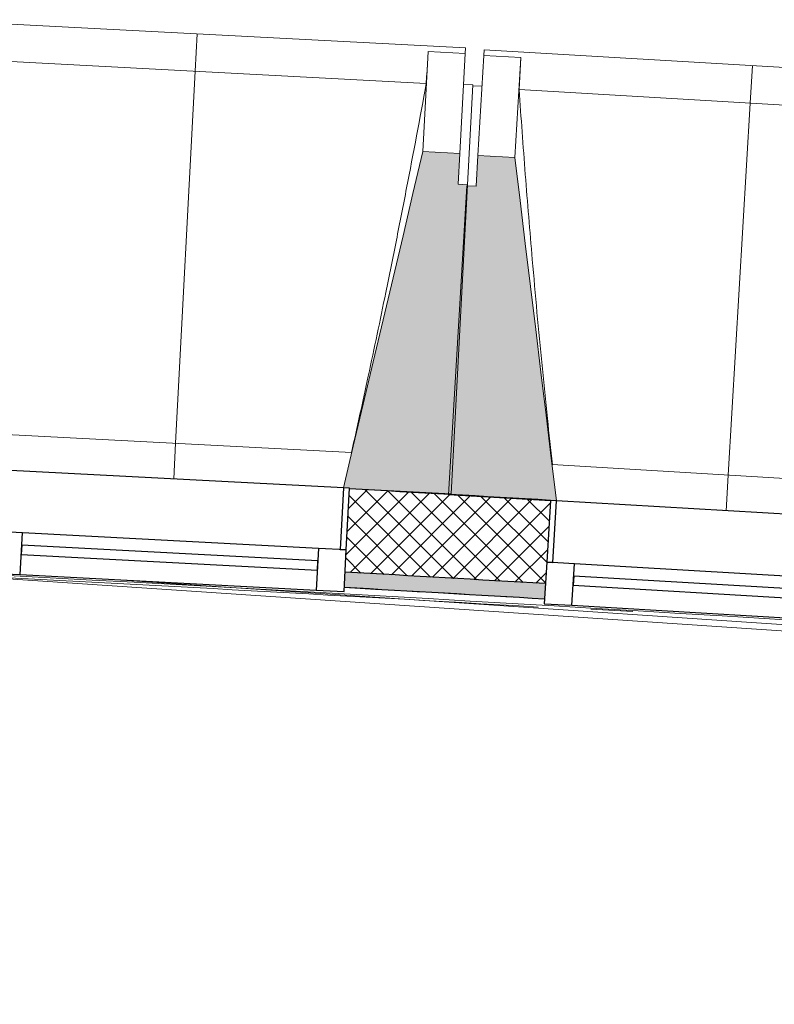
# Model space of a CAD drawing. Header units: millimetres. Extents: x -24070 to 30874, y -36590 to 4541.
# Tile 43 of 64: x -14137 to -12916, y -15150 to -13557. Entities that reach past the tile are written whole.
import ezdxf

# ---------------------------------------------------------------- set-up
doc = ezdxf.new("R2010")
doc.units = ezdxf.units.MM
for name, color, linetype, lineweight in [('A-FLOR-HRAL', 7, 'Continuous', 18), ('A-WALL', 7, 'Continuous', 25), ('A-WALL-PATT', 7, 'Continuous', 25), ('BATIEMENT', 7, 'Continuous', 18), ('BATIMENT', 7, 'Continuous', 25), ('FENETRES', 7, 'Continuous', 25), ('GEN', 7, 'Continuous', 18)]:
    doc.layers.add(name, color=color, linetype=linetype, lineweight=lineweight)
doc.layers.add('A-GLAZ', color=7, linetype='Continuous', lineweight=25, true_color=0x5c63b1)

# ---------------------------------------------------------------- blocks, each defined once
blk = doc.blocks.new('XXX_VIDE FENETRE - 550-377501-2021_015_1111_DCE_1_50_N0 FINI_PLB_EFS')
at = {"layer": 'A-GLAZ'}
for p, q in [((240, -120), (-240, -120)), ((-240, -120), (-240, -135)), ((240, -135), (240, -120)), ((-240, -135), (240, -135))]:
    blk.add_line(p, q, dxfattribs=at)
at = {"layer": 'FENETRES'}
for p, q in [((-285, 0), (-285, -100)), ((-275, 0), (-285, 0)), ((275, 0), (-275, 0)), ((-275, -100), (-275, 0)), ((285, 0), (275, 0)), ((275, 0), (275, -100)), ((285, -100), (285, 0)), ((-285, -100), (-275, -100)), ((-240, -100), (-285, -100)), ((-285, -100), (-285, -167.5)), ((-240, -167.5), (-240, -100)), ((240, -100), (-240, -100)), ((240, -100), (240, -167.5)), ((285, -100), (240, -100)), ((275, -100), (285, -100)), ((285, -167.5), (285, -100)), ((-285, -167.5), (-240, -167.5)), ((-240, -167.5), (240, -167.5)), ((240, -167.5), (285, -167.5))]:
    blk.add_line(p, q, dxfattribs=at)
blk = doc.blocks.new('Garde-corps - Garde-corps-505703-2021_015_1111_DCE_1_50_N0 FINI_PLB_EFS')
at = {"layer": 'A-FLOR-HRAL'}
for p, q in [((-14288.8, -14452.6), (-9946.8, -14744.5)), ((-14003.6, -14461.4), (-10204.3, -14716.8)), ((-13320.6, -14492.2), (-13287.6, -14494.1)), ((-13212.5, -14510.4), (-13144.8, -14514.5))]:
    blk.add_line(p, q, dxfattribs=at)
for radius, start, end in [(137273, 85.24477, 87.064083), (137269.6, 86.648438, 87.062717), (137283.1, 86.667186, 86.779999)]:
    blk.add_arc((-21322.9, -151541.9), radius, start, end, dxfattribs=at)
blk = doc.blocks.new('B02_ARC_rvt-1-2021_015_1111_DCE_1_50_N0 FINI_PLB_EFS')
at = {"layer": 'A-WALL-PATT', "lineweight": 18}
h = blk.add_hatch(dxfattribs=at)
h.set_pattern_fill('FP_1', color=256, style=0, pattern_type=2)
h.set_pattern_definition([(45, (0, 0), (-17.67767, 17.67767), []), (135, (0, 0), (-17.67767, -17.67767), [])])
h.paths.add_polyline_path([(-2612.4, -15514.6), (-2594.6, -15381.2), (-2906.6, -15338.2), (-2924.2, -15472), (-2739.1, -15497.2)])
h.paths.add_polyline_path([(-3489.2, -15396.8), (-3471.6, -15263), (-3794.6, -15221.1), (-3811.3, -15355), (-3493.4, -15396.3)])
h.paths.add_polyline_path([(-4376.8, -15283.5), (-4360.1, -15149.5), (-4683.3, -15109.7), (-4698.3, -15243.9), (-4380.8, -15283)])
h.paths.add_polyline_path([(-5264.3, -15176.1), (-5249.3, -15041.9), (-5572.8, -15004.2), (-5587.8, -15138.4), (-5268.1, -15175.6)])
h.paths.add_polyline_path([(-6154.1, -15074.2), (-6139.2, -14940), (-6462.9, -14904.4), (-6477, -15038.7), (-6157.7, -15073.8)])
h.paths.add_polyline_path([(-7043.8, -14978.3), (-7030.1, -14843.9), (-7353.6, -14810.5), (-7366.9, -14944.9), (-7047.2, -14977.9)])
h.paths.add_polyline_path([(-7934, -14888.1), (-7921.1, -14753.7), (-8245, -14722.6), (-8256.4, -14856.9), (-7937.2, -14887.8)])
h.paths.add_polyline_path([(-8824, -14803.8), (-8812.5, -14669.3), (-9136.9, -14640.1), (-9148.3, -14774.6), (-8826.9, -14803.6)])
h.paths.add_polyline_path([(-9716.2, -14725.2), (-9704.9, -14590.7), (-10029.3, -14563.6), (-10039.9, -14698.1), (-9718.9, -14725)])
h.paths.add_polyline_path([(-10608, -14652.5), (-10597.7, -14517.9), (-10922.2, -14492.9), (-10931.9, -14627.5), (-10610.6, -14652.3)])
h.paths.add_polyline_path([(-11500.3, -14585.6), (-11490.9, -14450.9), (-11815.5, -14428), (-11823.4, -14562.8), (-11502.7, -14585.4)])
h.paths.add_polyline_path([(-12392.2, -14524.5), (-12384.2, -14389.7), (-12709.2, -14368.9), (-12717.2, -14503.7), (-12394.2, -14524.4)])
h.paths.add_polyline_path([(-13286.1, -14469.2), (-13278.2, -14334.4), (-13603.3, -14315.7), (-13610.4, -14450.5), (-13288, -14469.1)])
h.paths.add_polyline_path([(-14179.6, -14419.7), (-14172.5, -14284.9), (-14497.7, -14268.3), (-14503.9, -14403.2), (-14181.3, -14419.6)])
h.paths.add_polyline_path([(-15073.3, -14376.1), (-15067.1, -14241.2), (-15392.5, -14226.8), (-15397.8, -14361.7), (-15074.8, -14376)])
h.paths.add_polyline_path([(-15967.3, -14338.3), (-15962, -14203.4), (-16287.4, -14191), (-16291.9, -14326), (-15968.6, -14338.2)])
h.paths.add_polyline_path([(-16861.5, -14306.3), (-16857.1, -14171.3), (-17182.6, -14161.1), (-17186.2, -14296.1), (-16862.6, -14306.2)])
h.paths.add_polyline_path([(-17755.9, -14280.1), (-17752.4, -14145.2), (-18078, -14137.1), (-18080.6, -14272.1), (-17756.8, -14280.1)])
h.paths.add_polyline_path([(-18650.5, -14259.8), (-18647.8, -14124.8), (-18973.4, -14118.9), (-18974.8, -14253.9), (-18651.1, -14259.8)])
h.paths.add_polyline_path([(-23343, -14248.6), (-23124.3, -14245.6), (-23126, -14110.6), (-23345.1, -14113.6), (-23343, -14247.7)])
h.paths.add_polyline_path([(-19545.2, -14245.3), (-19543.4, -14110.3), (-19869, -14106.5), (-19869.7, -14241.5), (-19545.6, -14245.3)])
h.paths.add_polyline_path([(-22554.3, -14239.3), (-22229.5, -14236.8), (-22230.4, -14101.8), (-22556, -14104.3), (-22554.3, -14237.9)])
h.paths.add_polyline_path([(-20439.9, -14236.6), (-20439, -14101.6), (-20764.7, -14099.9), (-20764.7, -14234.9), (-20440.2, -14236.6)])
h.paths.add_polyline_path([(-21659.5, -14234.2), (-21334.7, -14233.8), (-21334.7, -14098.8), (-21660.4, -14099.2), (-21659.5, -14233.9)])
at = {"layer": 'A-WALL-PATT', "true_color": 0xdadada}
h = blk.add_hatch(color=254, dxfattribs=at)
h.paths.add_polyline_path([(-2615.8, -15539.3), (-2612.4, -15514.6), (-2924.2, -15472), (-2927.5, -15496.8), (-2739.1, -15522.4)])
h.paths.add_polyline_path([(-3492.5, -15421.6), (-3489.2, -15396.8), (-3811.3, -15355), (-3814.4, -15379.8), (-3493.4, -15421.5)])
h.paths.add_polyline_path([(-4379.9, -15308.3), (-4376.8, -15283.5), (-4500.5, -15268.2), (-4503.4, -15293), (-4380.8, -15308.2)])
h.paths.add_polyline_path([(-4572.9, -15284.4), (-4570, -15259.6), (-4698.3, -15243.9), (-4701.1, -15268.7), (-4579.1, -15283.7)])
h.paths.add_polyline_path([(-5267, -15200.9), (-5264.3, -15176.1), (-5587.8, -15138.4), (-5590.5, -15163.2), (-5268.1, -15200.8)])
h.paths.add_polyline_path([(-6156.9, -15099.1), (-6154.1, -15074.2), (-6477, -15038.7), (-6479.6, -15063.6), (-6157.7, -15099)])
h.paths.add_polyline_path([(-7046.4, -15003.1), (-7043.8, -14978.3), (-7366.9, -14944.9), (-7369.3, -14969.7), (-7047.2, -15003)])
h.paths.add_polyline_path([(-7936.5, -14913), (-7934, -14888.1), (-8256.4, -14856.9), (-8258.5, -14881.8), (-7937.2, -14912.9)])
h.paths.add_polyline_path([(-8826.1, -14828.7), (-8824, -14803.8), (-9148.3, -14774.6), (-9150.4, -14799.5), (-8826.9, -14828.7)])
h.paths.add_polyline_path([(-9718.3, -14750.1), (-9716.2, -14725.2), (-9847.3, -14714.2), (-9849.8, -14739), (-9718.9, -14750.1)])
h.paths.add_polyline_path([(-9919.5, -14733.2), (-9917.1, -14708.3), (-10039.9, -14698.1), (-10041.8, -14723.1), (-9925.8, -14732.7)])
h.paths.add_polyline_path([(-10610, -14677.4), (-10608, -14652.5), (-10931.9, -14627.5), (-10933.7, -14652.5), (-10610.6, -14677.4)])
h.paths.add_polyline_path([(-11502.1, -14610.5), (-11500.3, -14585.6), (-11823.4, -14562.8), (-11824.9, -14587.7), (-11502.7, -14610.5)])
h.paths.add_polyline_path([(-12393.6, -14549.5), (-12392.2, -14524.5), (-12717.2, -14503.7), (-12718.6, -14528.7), (-12394.2, -14549.4)])
h.paths.add_polyline_path([(-13287.6, -14494.1), (-13286.1, -14469.2), (-13610.4, -14450.5), (-13611.7, -14475.5), (-13288, -14494.1)])
h.paths.add_polyline_path([(-14180.9, -14444.7), (-14179.6, -14419.7), (-14311.6, -14412.9), (-14313.7, -14437.8), (-14181.3, -14444.7)])
h.paths.add_polyline_path([(-14383.6, -14434.3), (-14381.6, -14409.3), (-14503.9, -14403.2), (-14505.1, -14428.2), (-14389.9, -14433.9)])
h.paths.add_polyline_path([(-15074.4, -14401), (-15073.3, -14376.1), (-15397.8, -14361.7), (-15398.8, -14386.7), (-15074.8, -14401)])
h.paths.add_polyline_path([(-15968.3, -14363.2), (-15967.3, -14338.3), (-16291.9, -14326), (-16292.7, -14351), (-15968.6, -14363.2)])
h.paths.add_polyline_path([(-16862.3, -14331.3), (-16861.5, -14306.3), (-17186.2, -14296.1), (-17186.8, -14321.1), (-16862.6, -14331.2)])
h.paths.add_polyline_path([(-17756.6, -14305.1), (-17755.9, -14280.1), (-18080.6, -14272.1), (-18081.1, -14297.1), (-17756.8, -14305.1)])
h.paths.add_polyline_path([(-18651, -14284.8), (-18650.5, -14259.8), (-18975.3, -14253.8), (-18975.6, -14278.8), (-18651.1, -14284.8)])
h.paths.add_polyline_path([(-23207.7, -14271.7), (-23124, -14270.6), (-23124.7, -14245.6), (-23208, -14246.7), (-23207.7, -14271.5)])
h.paths.add_polyline_path([(-19545.5, -14270.3), (-19545.6, -14245.3), (-19870, -14241.5), (-19869.7, -14266.5), (-19545.6, -14270.3)])
h.paths.add_polyline_path([(-22554, -14264.3), (-22229.4, -14261.8), (-22229.8, -14236.8), (-22554.3, -14239.3)])
h.paths.add_polyline_path([(-20440.1, -14261.6), (-20440.2, -14236.6), (-20764.7, -14234.9), (-20764.7, -14259.9), (-20440.2, -14261.6)])
h.paths.add_polyline_path([(-21659.4, -14259.2), (-21334.8, -14258.8), (-21334.8, -14233.8), (-21659.5, -14234.2)])
at = {"layer": 'A-WALL'}
blk.add_arc((-21322.9, -151541.9), 137308.1, 86.644505, 86.780038, dxfattribs=at)
at = {"layer": 'BATIEMENT', "lineweight": 25}
for radius, start, end in [(137443.1, 86.644484, 86.78025), (137283.1, 86.644509, 86.779999)]:
    blk.add_arc((-21322.9, -151541.9), radius, start, end, dxfattribs=at)
at = {"layer": 'BATIEMENT', "lineweight": 18}
blk.add_blockref('Garde-corps - Garde-corps-505703-2021_015_1111_DCE_1_50_N0 FINI_PLB_EFS', (0, 0), dxfattribs=at)
at = {"layer": 'FENETRES', "lineweight": 18}
for p, rotation in [((-13887.9, -14299.8), 356.9953398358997), ((-12993.7, -14351.2), 356.6222734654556)]:
    blk.add_blockref('XXX_VIDE FENETRE - 550-377501-2021_015_1111_DCE_1_50_N0 FINI_PLB_EFS', p, dxfattribs=dict(at, rotation=rotation))
blk = doc.blocks.new('20_MUR PREFA_01 - Type 1-3119337-2021_015_1111_DCE_1_50_N0 FINI_PLB_EFS')
at = {"layer": 'GEN'}
for p, q in [((0, 722.1), (0, 661.4)), ((0, 661.4), (0, 58.5)), ((0, 0.7), (0, 58.5))]:
    blk.add_line(p, q, dxfattribs=at)
blk = doc.blocks.new('B02_DC_STR_rvt-1-2021_015_1111_DCE_1_50_N0 FINI_PLB_EFS')
at = {"layer": 'BATIMENT', "lineweight": 5, "true_color": 0x787878}
for points in [[(-13438.5, -14324), (-13412.3, -13823.8), (-13427.2, -13823), (-13424.6, -13773.1), (-13484.5, -13770), (-13613.1, -14314.2), (-13603.3, -14314.7), (-13603.3, -14315.4), (-13468, -14322.5)], [(-13278.2, -14335), (-13278.2, -14334.4), (-13268.4, -14334.4), (-13335.6, -13779.8), (-13395.5, -13776.3), (-13398.4, -13826.2), (-13413.4, -13825.3), (-13442.9, -14325.3), (-13279.8, -14335)]]:
    blk.add_hatch(color=8, dxfattribs=at).paths.add_polyline_path(points)
at = {"layer": 'BATIEMENT'}
for p, q in [((-13424.6, -13773.1), (-13484.5, -13770)), ((-13427.2, -13823), (-13424.6, -13773.1)), ((-13395.5, -13776.3), (-13398.4, -13826.2)), ((-13335.6, -13779.8), (-13395.5, -13776.3)), ((-13413.4, -13825.3), (-13442.9, -14325.3)), ((-13438.5, -14324), (-13412.3, -13823.8)), ((-13412.3, -13823.8), (-13427.2, -13823)), ((-13398.4, -13826.2), (-13413.4, -13825.3)), ((-13603.4, -14315.4), (-13438.5, -14324)), ((-13442.9, -14325.3), (-13278.2, -14335))]:
    blk.add_line(p, q, dxfattribs=at)
at = {"layer": 'BATIEMENT', "flags": 128}
for points in [[(-13484.5, -13770), (-13500.6, -13838.1), (-13516.7, -13906.2), (-13532.8, -13974.3), (-13548.9, -14042.4), (-13565, -14110.5), (-13581.1, -14178.6), (-13597.2, -14246.8), (-13613.1, -14314.2)], [(-13268.3, -14334.9), (-13276.6, -14266.2), (-13285.1, -14196.7), (-13293.5, -14127.2), (-13301.9, -14057.7), (-13310.3, -13988.2), (-13318.8, -13918.8), (-13327.2, -13849.3), (-13335.6, -13779.8)]]:
    blk.add_lwpolyline(points, dxfattribs=at)
at = {"layer": 'BATIMENT', "lineweight": 18}
for p, q in [((-13415.7, -13602.2), (-14284.5, -13556.6)), ((-13415.7, -13602.2), (-13416.1, -13611.2)), ((-13385.9, -13614.4), (-13385.4, -13605.4)), ((-12516.9, -13656.7), (-13385.4, -13605.4)), ((-13479, -13659.6), (-14227.5, -13620.3)), ((-13476, -13608.1), (-13484.5, -13770)), ((-13476.1, -13608.3), (-13476, -13608.1)), ((-13476, -13608.1), (-13416.1, -13611.2)), ((-13416.1, -13611.2), (-13424.6, -13773.1)), ((-13395.5, -13776.3), (-13385.9, -13614.4)), ((-13385.9, -13614.4), (-13326, -13618)), ((-13335.6, -13779.8), (-13326, -13618)), ((-13326, -13618), (-13326, -13618.2)), ((-13403.8, -13662), (-13418.7, -13661.2)), ((-13403.8, -13662), (-13412.3, -13823.8)), ((-13388.9, -13664.4), (-13403.9, -13663.5)), ((-12580.6, -13713.6), (-13328.8, -13669.5)), ((-14169.7, -14227.1), (-13600, -14257)), ((-13275, -14276.6), (-12705.5, -14310.3))]:
    blk.add_line(p, q, dxfattribs=at)
at = {"layer": 'BATIMENT', "lineweight": 18, "flags": 128}
for points in [[(-13479, -13659.6), (-13478.4, -13649.3), (-13477.8, -13639.1), (-13477.2, -13628.8), (-13476.7, -13618.6), (-13476.1, -13608.3)], [(-13326, -13618.2), (-13326.6, -13628.5), (-13327.2, -13638.7), (-13327.7, -13649), (-13328.3, -13659.2), (-13328.8, -13669.5)]]:
    blk.add_lwpolyline(points, dxfattribs=at)
at = {"layer": 'BATIMENT', "lineweight": 18}
for points, knots in [([(-13600.1, -14257), (-13590.8, -14215.8), (-13576.8, -14152), (-13558.5, -14065.6), (-13543.3, -13992.5), (-13527.4, -13913.6), (-13505.2, -13800.7), (-13489.3, -13716.1), (-13479, -13659.6)], [0.0183438, 0.0183438, 0.0183438, 0.0183438, 0.2222222, 0.3333333, 0.4444444, 0.5833333, 0.7222222, 1, 1, 1, 1]), ([(-13328.8, -13669.5), (-13325.6, -13715.3), (-13320.6, -13784.1), (-13313.3, -13875.7), (-13307, -13950.2), (-13299.9, -14030.3), (-13291.7, -14116.2), (-13283.4, -14198.4), (-13277.6, -14251.8), (-13274.9, -14276.7)], [0, 0, 0, 0, 0.2222222, 0.3333333, 0.4444444, 0.5833333, 0.7222222, 0.8611111, 0.9816328, 0.9816328, 0.9816328, 0.9816328])]:
    blk.add_open_spline(points, degree=3, knots=knots, dxfattribs=at)
at = {"layer": 'BATIMENT', "color": 5, "lineweight": 25, "true_color": 0x0000ff}
for p, rotation in [((-13887.9, -14300.5), 356.9953398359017), ((-12993.7, -14351.8), 356.6222734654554)]:
    blk.add_blockref('20_MUR PREFA_01 - Type 1-3119337-2021_015_1111_DCE_1_50_N0 FINI_PLB_EFS', p, dxfattribs=dict(at, rotation=rotation))

msp = doc.modelspace()

# ---------------------------------------------------------------- block references
at = {"lineweight": 5}
for name in ['B02_DC_STR_rvt-1-2021_015_1111_DCE_1_50_N0 FINI_PLB_EFS', 'B02_ARC_rvt-1-2021_015_1111_DCE_1_50_N0 FINI_PLB_EFS']:
    msp.add_blockref(name, (0, 0), dxfattribs=at)

doc.saveas('drawing.dxf')
